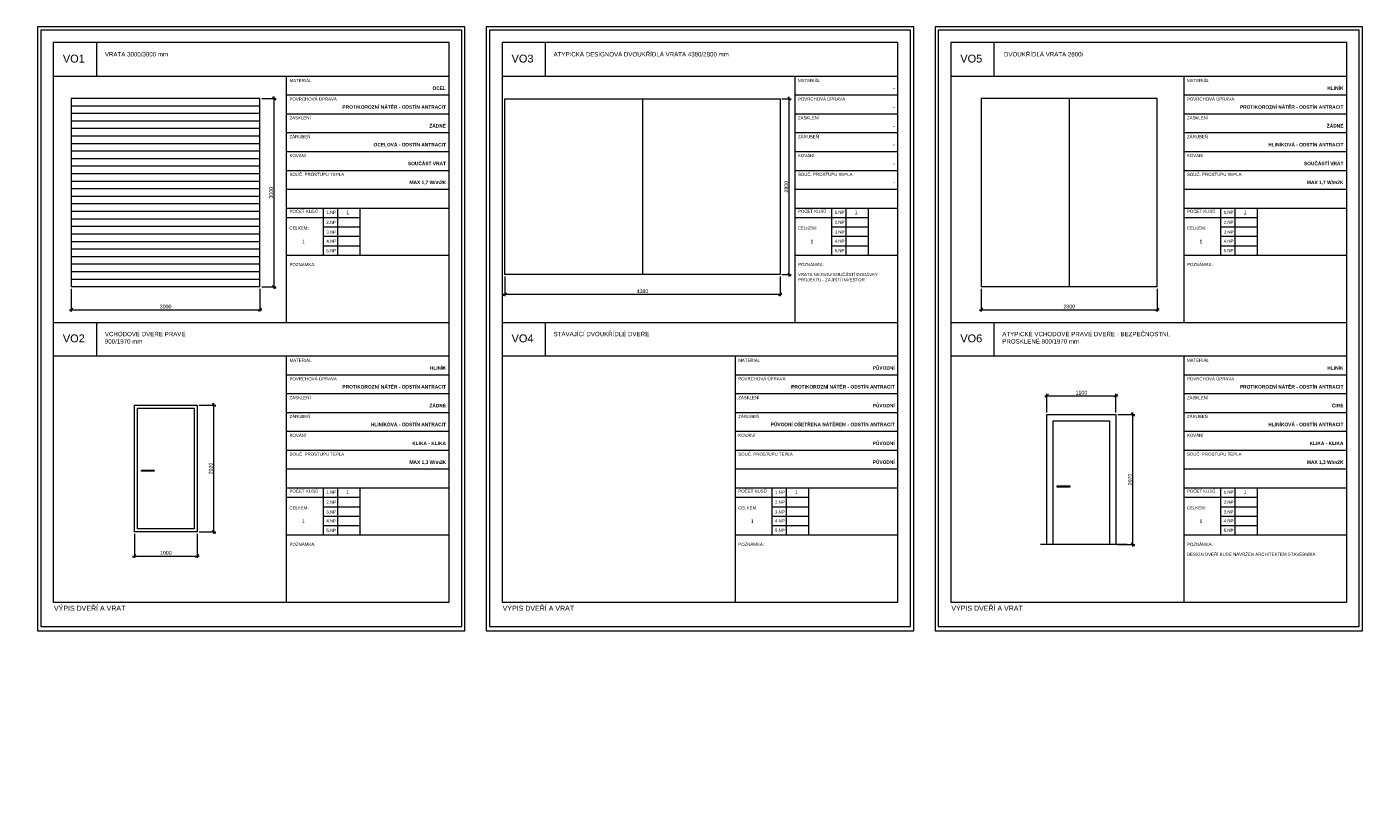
# Model space of a CAD drawing. Header units: millimetres. Extents: x 1370 to 200126, y -9734 to 86273.
# Tile 12 of 23: x 21365 to 42785, y 53182 to 65589. Entities that reach past the tile are written whole.
import ezdxf

# ---------------------------------------------------------------- set-up
doc = ezdxf.new("R2010")
doc.units = ezdxf.units.MM
doc.layers.get('0').update_dxf_attribs({"plot": 0})
doc.layers.add('000_NETISK', color=32, linetype='Continuous', lineweight=9, plot=False)
for name, color, linetype, lineweight in [('01_STAV_DVERE', 21, 'Continuous', 9), ('01_STAV_koty100', 4, 'Continuous', 13), ('01_STAV_nove kce - slabe', 70, 'Continuous', 13), ('01_STAV_popis100', 4, 'Continuous', 13), ('AA_POPIS', 7, 'Continuous', 13), ('AA_ROZPISKY', 7, 'Continuous', 15)]:
    doc.layers.add(name, color=color, linetype=linetype, lineweight=lineweight)
doc.styles.add('5.0 M50', font='arial.ttf', dxfattribs={"height": 250})
doc.styles.add('KCA', font='arial.ttf')
doc.styles.get("Standard").update_dxf_attribs({"font": 'arial.ttf'})
doc.styles.add('TM_50_2.5', font='arial.ttf', dxfattribs={"height": 125})
doc.dimstyles.new('AS20', dxfattribs={"dimtxt": 60, "dimasz": 50, "dimexe": 30, "dimexo": 30, "dimgap": 20, "dimtad": 0, "dimdec": 0, "dimrnd": 5, "dimdsep": 46, "dimtxsty": 'KCA', "dimblk1": 'OBLIQUE', "dimblk2": 'OBLIQUE', "dimsah": 1, "dimcen": 100, "dimdle": 30, "dimclrd": 256, "dimclre": 256, "dimclrt": 256, "dimadec": 0, "dimazin": 0, "dimtfac": 0.8, "dimtdec": 0, "dimtix": 1, "dimtmove": 1, "dimatfit": 0, "dimldrblk": 'OPEN', "dimfxl": 1, "dimtvp": 0.8, "dimtolj": 1, "dimlwd": -1, "dimlwe": -1, "dimarcsym": 0})

# ---------------------------------------------------------------- blocks, each defined once
blk = doc.blocks.new('_OBLIQUE')
at = {"color": 0, "linetype": 'ByBlock'}
blk.add_line((-0.5, -0.5), (0.5, 0.5), dxfattribs=at)
blk = doc.blocks.new('*D19')
at = {"layer": '01_STAV_koty100', "transparency": 16777216}
for p, q in [((22071, 61419), (22071, 61056)), ((25071, 61419), (25071, 61056)), ((22041, 61086), (25101, 61086))]:
    blk.add_line(p, q, dxfattribs=at)
at = {"layer": 'Defpoints', "color": 0, "transparency": 16777216}
for p in [(22071, 61449), (25071, 61449), (25071, 61086)]:
    blk.add_point(p, dxfattribs=at)
at = {"layer": '01_STAV_koty100', "transparency": 16777216, "xscale": 50, "yscale": 50, "zscale": 50, "rotation": 180}
blk.add_blockref('_OBLIQUE', (22071, 61086), dxfattribs=at)
at = {"layer": '01_STAV_koty100', "transparency": 16777216, "xscale": 50, "yscale": 50, "zscale": 50}
blk.add_blockref('_OBLIQUE', (25071, 61086), dxfattribs=at)
at = {"layer": '01_STAV_koty100', "transparency": 16777216, "insert": (23571, 61135), "char_height": 60, "attachment_point": 5, "style": 'KCA'}
blk.add_mtext('\\A1;3000', dxfattribs=at)
blk = doc.blocks.new('_OPEN')
at = {"color": 0, "linetype": 'ByBlock'}
for p, q in [((-1, 0.17), (0, 0)), ((0, 0), (-1, -0.17)), ((0, 0), (-1, 0))]:
    blk.add_line(p, q, dxfattribs=at)
blk = doc.blocks.new('*D20')
at = {"layer": '01_STAV_koty100', "transparency": 16777216}
for p, q in [((25299, 61419), (25299, 64479)), ((25101, 64449), (25329, 64449)), ((25101, 61449), (25329, 61449))]:
    blk.add_line(p, q, dxfattribs=at)
at = {"layer": 'Defpoints', "color": 0, "transparency": 16777216}
for p in [(25071, 64449), (25299, 64449), (25071, 61449)]:
    blk.add_point(p, dxfattribs=at)
at = {"layer": '01_STAV_koty100', "transparency": 16777216, "xscale": 50, "yscale": 50, "zscale": 50}
for p, rotation in [((25299, 64449), 90), ((25299, 61449), 270)]:
    blk.add_blockref('_OBLIQUE', p, dxfattribs=dict(at, rotation=rotation))
at = {"layer": '01_STAV_koty100', "transparency": 16777216, "insert": (25250, 62949), "char_height": 60, "attachment_point": 5, "rotation": 90, "style": 'KCA'}
blk.add_mtext('\\A1;3000', dxfattribs=at)
blk = doc.blocks.new('*D21')
at = {"layer": '01_STAV_koty100', "transparency": 16777216}
for p, q in [((23075, 57518), (23075, 57134)), ((24075, 57518), (24075, 57134)), ((23045, 57164), (24105, 57164))]:
    blk.add_line(p, q, dxfattribs=at)
at = {"layer": 'Defpoints', "color": 0, "transparency": 16777216}
for p in [(23075, 57548), (24075, 57548), (24075, 57164)]:
    blk.add_point(p, dxfattribs=at)
at = {"layer": '01_STAV_koty100', "transparency": 16777216, "xscale": 50, "yscale": 50, "zscale": 50, "rotation": 180}
blk.add_blockref('_OBLIQUE', (23075, 57164), dxfattribs=at)
at = {"layer": '01_STAV_koty100', "transparency": 16777216, "xscale": 50, "yscale": 50, "zscale": 50}
blk.add_blockref('_OBLIQUE', (24075, 57164), dxfattribs=at)
at = {"layer": '01_STAV_koty100', "transparency": 16777216, "insert": (23575, 57213), "char_height": 60, "attachment_point": 5, "style": 'KCA'}
blk.add_mtext('\\A1;1000', dxfattribs=at)
blk = doc.blocks.new('*D22')
at = {"layer": '01_STAV_koty100', "transparency": 16777216}
for p, q in [((24105, 59568), (24369, 59568)), ((24339, 57518), (24339, 59598)), ((24105, 57548), (24369, 57548))]:
    blk.add_line(p, q, dxfattribs=at)
at = {"layer": 'Defpoints', "color": 0, "transparency": 16777216}
for p in [(24075, 59568), (24339, 59568), (24075, 57548)]:
    blk.add_point(p, dxfattribs=at)
at = {"layer": '01_STAV_koty100', "transparency": 16777216, "xscale": 50, "yscale": 50, "zscale": 50}
for p, rotation in [((24339, 59568), 90), ((24339, 57548), 270)]:
    blk.add_blockref('_OBLIQUE', p, dxfattribs=dict(at, rotation=rotation))
at = {"layer": '01_STAV_koty100', "transparency": 16777216, "insert": (24290, 58558), "char_height": 60, "attachment_point": 5, "rotation": 90, "style": 'KCA'}
blk.add_mtext('\\A1;2020', dxfattribs=at)
blk = doc.blocks.new('*D23')
at = {"layer": '01_STAV_koty100', "transparency": 16777216}
for p, q in [((28969, 61615), (28969, 61301)), ((33349, 61615), (33349, 61301)), ((28939, 61331), (33379, 61331))]:
    blk.add_line(p, q, dxfattribs=at)
at = {"layer": 'Defpoints', "color": 0, "transparency": 16777216}
for p in [(28969, 61645), (33349, 61645), (33349, 61331)]:
    blk.add_point(p, dxfattribs=at)
at = {"layer": '01_STAV_koty100', "transparency": 16777216, "xscale": 50, "yscale": 50, "zscale": 50, "rotation": 180}
blk.add_blockref('_OBLIQUE', (28969, 61331), dxfattribs=at)
at = {"layer": '01_STAV_koty100', "transparency": 16777216, "xscale": 50, "yscale": 50, "zscale": 50}
blk.add_blockref('_OBLIQUE', (33349, 61331), dxfattribs=at)
at = {"layer": '01_STAV_koty100', "transparency": 16777216, "insert": (31159, 61380), "char_height": 60, "attachment_point": 5, "style": 'KCA'}
blk.add_mtext('\\A1;4380', dxfattribs=at)
blk = doc.blocks.new('*D24')
at = {"layer": '01_STAV_koty100', "transparency": 16777216}
for p, q in [((33495, 61615), (33495, 64475)), ((33379, 64445), (33525, 64445)), ((33379, 61645), (33525, 61645))]:
    blk.add_line(p, q, dxfattribs=at)
at = {"layer": 'Defpoints', "color": 0, "transparency": 16777216}
for p in [(33349, 64445), (33495, 64445), (33349, 61645)]:
    blk.add_point(p, dxfattribs=at)
at = {"layer": '01_STAV_koty100', "transparency": 16777216, "xscale": 50, "yscale": 50, "zscale": 50}
for p, rotation in [((33495, 64445), 90), ((33495, 61645), 270)]:
    blk.add_blockref('_OBLIQUE', p, dxfattribs=dict(at, rotation=rotation))
at = {"layer": '01_STAV_koty100', "transparency": 16777216, "insert": (33446, 63045), "char_height": 60, "attachment_point": 5, "rotation": 90, "style": 'KCA'}
blk.add_mtext('\\A1;2800', dxfattribs=at)
blk = doc.blocks.new('*D25')
at = {"layer": '01_STAV_koty100', "transparency": 16777216}
for p, q in [((36551, 61419), (36551, 61056)), ((39351, 61419), (39351, 61056)), ((36521, 61086), (39381, 61086))]:
    blk.add_line(p, q, dxfattribs=at)
at = {"layer": 'Defpoints', "color": 0, "transparency": 16777216}
for p in [(36551, 61449), (39351, 61449), (39351, 61086)]:
    blk.add_point(p, dxfattribs=at)
at = {"layer": '01_STAV_koty100', "transparency": 16777216, "xscale": 50, "yscale": 50, "zscale": 50, "rotation": 180}
blk.add_blockref('_OBLIQUE', (36551, 61086), dxfattribs=at)
at = {"layer": '01_STAV_koty100', "transparency": 16777216, "xscale": 50, "yscale": 50, "zscale": 50}
blk.add_blockref('_OBLIQUE', (39351, 61086), dxfattribs=at)
at = {"layer": '01_STAV_koty100', "transparency": 16777216, "insert": (37951, 61135), "char_height": 60, "attachment_point": 5, "style": 'KCA'}
blk.add_mtext('\\A1;2800', dxfattribs=at)
blk = doc.blocks.new('*D26')
at = {"layer": '01_STAV_koty100', "transparency": 16777216}
for p, q in [((38724, 59417), (38993, 59417)), ((38963, 57317), (38963, 59447)), ((38724, 57347), (38993, 57347))]:
    blk.add_line(p, q, dxfattribs=at)
at = {"layer": 'Defpoints', "color": 0, "transparency": 16777216}
for p in [(38694, 59417), (38963, 59417), (38694, 57347)]:
    blk.add_point(p, dxfattribs=at)
at = {"layer": '01_STAV_koty100', "transparency": 16777216, "xscale": 50, "yscale": 50, "zscale": 50}
for p, rotation in [((38963, 59417), 90), ((38963, 57347), 270)]:
    blk.add_blockref('_OBLIQUE', p, dxfattribs=dict(at, rotation=rotation))
at = {"layer": '01_STAV_koty100', "transparency": 16777216, "insert": (38914, 58382), "char_height": 60, "attachment_point": 5, "rotation": 90, "style": 'KCA'}
blk.add_mtext('\\A1;2070', dxfattribs=at)
blk = doc.blocks.new('*D27')
at = {"layer": '01_STAV_koty100', "transparency": 16777216}
for p, q in [((37564, 59716), (38724, 59716)), ((37594, 59447), (37594, 59746)), ((38694, 59447), (38694, 59746))]:
    blk.add_line(p, q, dxfattribs=at)
at = {"layer": 'Defpoints', "color": 0, "transparency": 16777216}
for p in [(38694, 59716), (37594, 59417), (38694, 59417)]:
    blk.add_point(p, dxfattribs=at)
at = {"layer": '01_STAV_koty100', "transparency": 16777216, "xscale": 50, "yscale": 50, "zscale": 50, "rotation": 180}
blk.add_blockref('_OBLIQUE', (37594, 59716), dxfattribs=at)
at = {"layer": '01_STAV_koty100', "transparency": 16777216, "xscale": 50, "yscale": 50, "zscale": 50}
blk.add_blockref('_OBLIQUE', (38694, 59716), dxfattribs=at)
at = {"layer": '01_STAV_koty100', "transparency": 16777216, "insert": (38144, 59765), "char_height": 60, "attachment_point": 5, "style": 'KCA'}
blk.add_mtext('\\A1;1100', dxfattribs=at)

msp = doc.modelspace()

# ---------------------------------------------------------------- linework, layer by layer
at = {"layer": '000_NETISK', "color": 7, "ltscale": 1000}
for points in [[(21535, 65588.9), (21535, 55971.7), (28335, 55971.7), (28335, 65588.9)], [(21535, 55971.7), (28335, 55971.7), (28335, 65588.9), (21535, 65588.9)], [(28675, 65588.9), (28675, 55971.7), (35475, 55971.7), (35475, 65588.9)], [(28675, 55971.7), (35475, 55971.7), (35475, 65588.9), (28675, 65588.9)], [(35815, 65588.9), (35815, 55971.7), (42615, 55971.7), (42615, 65588.9)], [(35815, 55971.7), (42615, 55971.7), (42615, 65588.9), (35815, 65588.9)], [(21585, 65538.9), (21585, 56039.3), (28285, 56039.3), (28285, 65538.9)], [(28725, 65538.9), (28725, 56039.3), (35425, 56039.3), (35425, 65538.9)], [(35865, 65538.9), (35865, 56039.3), (42565, 56039.3), (42565, 65538.9)]]:
    msp.add_lwpolyline(points, close=True, dxfattribs=at)
at = {"layer": '01_STAV_nove kce - slabe', "color": 7}
for p, q in [((25071.1, 64329.3), (22071.1, 64329.3)), ((31158.9, 64445.1), (31158.9, 61645.1)), ((37951.1, 64449.3), (37951.1, 61449.3)), ((25071.1, 64209.3), (22071.1, 64209.3)), ((25071.1, 64089.3), (22071.1, 64089.3)), ((25071.1, 63969.3), (22071.1, 63969.3)), ((25071.1, 63849.3), (22071.1, 63849.3)), ((25071.1, 63729.3), (22071.1, 63729.3)), ((25071.1, 63609.3), (22071.1, 63609.3)), ((25071.1, 63489.3), (22071.1, 63489.3)), ((25071.1, 63369.3), (22071.1, 63369.3)), ((25071.1, 63249.3), (22071.1, 63249.3)), ((25071.1, 63129.3), (22071.1, 63129.3)), ((25071.1, 63009.3), (22071.1, 63009.3)), ((25071.1, 62889.3), (22071.1, 62889.3)), ((25071.1, 62769.3), (22071.1, 62769.3)), ((25071.1, 62649.3), (22071.1, 62649.3)), ((25071.1, 62529.3), (22071.1, 62529.3)), ((25071.1, 62409.3), (22071.1, 62409.3)), ((25071.1, 62289.3), (22071.1, 62289.3)), ((25071.1, 62169.3), (22071.1, 62169.3)), ((25071.1, 62049.3), (22071.1, 62049.3)), ((25071.1, 61929.3), (22071.1, 61929.3)), ((25071.1, 61809.3), (22071.1, 61809.3)), ((25071.1, 61689.3), (22071.1, 61689.3)), ((25071.1, 61569.3), (22071.1, 61569.3)), ((25071.1, 61449.3), (22071.1, 61449.3)), ((39351.1, 61449.3), (36551.1, 61449.3)), ((37693.5, 57347.2), (37490.7, 57347.2)), ((38873.2, 57347.2), (38593.5, 57347.2))]:
    msp.add_line(p, q, dxfattribs=at)
for points in [[(25071.1, 61449.3), (25071.1, 64449.3), (22071.1, 64449.3), (22071.1, 61449.3)], [(39351.1, 61449.3), (39351.1, 64449.3), (36551.1, 64449.3)], [(36551.1, 64449.3), (36551.1, 61449.3)], [(37593.5, 57347.2), (37593.5, 59417.2), (38693.5, 59417.2), (38693.5, 57347.2)]]:
    msp.add_lwpolyline(points, dxfattribs=at)
for points in [[(28968.9, 64445.1), (33348.9, 64445.1), (33348.9, 61645.1), (28968.9, 61645.1)], [(23075.1, 59567.5), (24075.1, 59567.5), (24075.1, 57547.5), (23075.1, 57547.5)], [(23125.1, 59517.5), (24025.1, 59517.5), (24025.1, 57597.5), (23125.1, 57597.5)], [(37693.5, 59317.2), (38593.5, 59317.2), (38593.5, 57347.2), (37693.5, 57347.2)], [(23187.9, 58532.6), (23387.9, 58532.6), (23387.9, 58512.6), (23187.9, 58512.6)], [(37757.6, 58282.3), (37957.6, 58282.3), (37957.6, 58262.3), (37757.6, 58262.3)]]:
    msp.add_lwpolyline(points, close=True, dxfattribs=at)
at = {"layer": '01_STAV_popis100', "color": 7, "ltscale": 1000}
for p, q in [((22470, 65338.9), (22470, 64804.9)), ((29610, 65338.9), (29610, 64804.9)), ((36750, 65338.9), (36750, 64804.9)), ((21785, 64804.9), (28085, 64804.9)), ((25492, 64804.9), (25492, 60881.4)), ((28925, 64804.9), (35225, 64804.9)), ((33582, 64804.9), (33582, 60881.4)), ((36065, 64804.9), (42365, 64804.9)), ((39772, 64804.9), (39772, 60881.4)), ((25492, 64504.9), (28085, 64504.9)), ((33582, 64504.9), (35225, 64504.9)), ((39772, 64504.9), (42365, 64504.9)), ((25492, 64204.9), (28085, 64204.9)), ((33582, 64204.9), (35225, 64204.9)), ((39772, 64204.9), (42365, 64204.9)), ((25492, 63904.9), (28085, 63904.9)), ((33582, 63904.9), (35225, 63904.9)), ((39772, 63904.9), (42365, 63904.9)), ((25492, 63604.9), (28085, 63604.9)), ((33582, 63604.9), (35225, 63604.9)), ((39772, 63604.9), (42365, 63604.9)), ((25492, 63304.9), (28085, 63304.9)), ((33582, 63304.9), (35225, 63304.9)), ((39772, 63304.9), (42365, 63304.9)), ((25492, 63004.9), (28085, 63004.9)), ((33582, 63004.9), (35225, 63004.9)), ((39772, 63004.9), (42365, 63004.9)), ((25492, 62704.9), (28085, 62704.9)), ((25492, 62554.9), (26663, 62554.9)), ((26077.5, 62704.9), (26077.5, 61954.9)), ((26307, 62704.9), (26307, 61954.9)), ((26663, 62704.9), (26663, 61954.9)), ((33582, 62704.9), (35225, 62704.9)), ((33582, 62554.9), (34753, 62554.9)), ((34167.5, 62704.9), (34167.5, 61954.9)), ((34397, 62704.9), (34397, 61954.9)), ((34753, 62704.9), (34753, 61954.9)), ((39772, 62704.9), (42365, 62704.9)), ((39772, 62554.9), (40943, 62554.9)), ((40357.5, 62704.9), (40357.5, 61954.9)), ((40587, 62704.9), (40587, 61954.9)), ((40943, 62704.9), (40943, 61954.9)), ((26077.5, 62404.9), (26663, 62404.9)), ((34167.5, 62404.9), (34753, 62404.9)), ((40357.5, 62404.9), (40943, 62404.9)), ((26077.5, 62254.9), (26663, 62254.9)), ((34167.5, 62254.9), (34753, 62254.9)), ((40357.5, 62254.9), (40943, 62254.9)), ((25492, 61954.9), (28085, 61954.9)), ((26077.5, 62104.9), (26663, 62104.9)), ((33582, 61954.9), (35225, 61954.9)), ((34167.5, 62104.9), (34753, 62104.9)), ((39772, 61954.9), (42365, 61954.9)), ((40357.5, 62104.9), (40943, 62104.9)), ((21785, 60883.9), (28085, 60883.9)), ((22470, 60883.9), (22470, 60349.9)), ((28925, 60883.9), (35225, 60883.9)), ((29610, 60883.9), (29610, 60349.9)), ((36065, 60883.9), (42365, 60883.9)), ((36750, 60883.9), (36750, 60349.9)), ((21785, 60349.9), (28085, 60349.9)), ((25492, 60349.9), (25492, 56426.4)), ((28925, 60349.9), (35225, 60349.9)), ((32632, 60349.9), (32632, 56426.4)), ((36065, 60349.9), (42365, 60349.9)), ((39772, 60349.9), (39772, 56426.4)), ((25492, 60049.9), (28085, 60049.9)), ((32632, 60049.9), (35225, 60049.9)), ((39772, 60049.9), (42365, 60049.9)), ((25492, 59749.9), (28085, 59749.9)), ((32632, 59749.9), (35225, 59749.9)), ((39772, 59749.9), (42365, 59749.9)), ((25492, 59449.9), (28085, 59449.9)), ((32632, 59449.9), (35225, 59449.9)), ((39772, 59449.9), (42365, 59449.9)), ((25492, 59149.9), (28085, 59149.9)), ((32632, 59149.9), (35225, 59149.9)), ((39772, 59149.9), (42365, 59149.9)), ((25492, 58849.9), (28085, 58849.9)), ((32632, 58849.9), (35225, 58849.9)), ((39772, 58849.9), (42365, 58849.9)), ((25492, 58549.9), (28085, 58549.9)), ((32632, 58549.9), (35225, 58549.9)), ((39772, 58549.9), (42365, 58549.9)), ((25492, 58249.9), (28085, 58249.9)), ((25492, 58099.9), (26663, 58099.9)), ((26077.5, 58249.9), (26077.5, 57499.9)), ((26307, 58249.9), (26307, 57499.9)), ((26663, 58249.9), (26663, 57499.9)), ((32632, 58249.9), (35225, 58249.9)), ((32632, 58099.9), (33803, 58099.9)), ((33217.5, 58249.9), (33217.5, 57499.9)), ((33447, 58249.9), (33447, 57499.9)), ((33803, 58249.9), (33803, 57499.9)), ((39772, 58249.9), (42365, 58249.9)), ((39772, 58099.9), (40943, 58099.9)), ((40357.5, 58249.9), (40357.5, 57499.9)), ((40587, 58249.9), (40587, 57499.9)), ((40943, 58249.9), (40943, 57499.9)), ((26077.5, 57949.9), (26663, 57949.9)), ((33217.5, 57949.9), (33803, 57949.9)), ((40357.5, 57949.9), (40943, 57949.9)), ((26077.5, 57799.9), (26663, 57799.9)), ((26077.5, 57649.9), (26663, 57649.9)), ((33217.5, 57799.9), (33803, 57799.9)), ((33217.5, 57649.9), (33803, 57649.9)), ((40357.5, 57799.9), (40943, 57799.9)), ((40357.5, 57649.9), (40943, 57649.9)), ((25492, 57499.9), (28085, 57499.9)), ((32632, 57499.9), (35225, 57499.9)), ((39772, 57499.9), (42365, 57499.9))]:
    msp.add_line(p, q, dxfattribs=at)
for points in [[(21785, 65338.9), (21785, 56428.9), (28085, 56428.9), (28085, 65338.9)], [(28925, 65338.9), (28925, 56428.9), (35225, 56428.9), (35225, 65338.9)], [(36065, 65338.9), (36065, 56428.9), (42365, 56428.9), (42365, 65338.9)]]:
    msp.add_lwpolyline(points, close=True, dxfattribs=at)

# ---------------------------------------------------------------- texts
at = {"layer": '01_STAV_DVERE', "color": 7, "char_height": 125, "attachment_point": 1, "style": 'TM_50_2.5'}
for s, insert in [('VO1', (21936.6, 65146.9)), ('VO3', (29076.6, 65146.9)), ('VO5', (36216.6, 65146.9)), ('VO2', (21936.6, 60691.9)), ('VO4', (29076.6, 60691.9)), ('VO6', (36216.6, 60691.9))]:
    msp.add_mtext_dynamic_manual_height_columns(s, width=385.67, gutter_width=12.5, heights=[0], dxfattribs=dict(at, insert=insert))
at = {"layer": 'AA_POPIS', "color": 7, "attachment_point": 1, "rotation": 359.99437, "style": '5.0 M50'}
for s, width, heights, insert, char_height in [('\\A1;VRATA 3000/3000 mm', 3185.769, [0], (22605.3, 65188.3), 70), ('\\A1;ATYPICKÁ DESIGNOVÁ DVOUKŘÍDLÁ VRATA 4380/2800 mm', 3185.769, [0], (29745.3, 65188.3), 70), ('\\A1; DVOUKŘÍDLÁ VRATA 2800/', 3185.769, [0], (36885.3, 65188.3), 70), ('MATERIÁL', 672.312, [0], (25543, 64759.9), 50), ('MATERIÁL', 672.312, [0], (33633, 64759.9), 50), ('MATERIÁL', 672.312, [0], (39823, 64759.9), 50), ('POVRCHOVÁ ÚPRAVA', 1088.492, [0], (25543, 64465.4), 50), ('POVRCHOVÁ ÚPRAVA', 1088.492, [0], (33633, 64465.4), 50), ('POVRCHOVÁ ÚPRAVA', 1088.492, [0], (39823, 64465.4), 50), ('ZASKLENÍ', 672.312, [0], (25543, 64165.4), 50), ('ZASKLENÍ', 672.312, [0], (33633, 64165.4), 50), ('ZASKLENÍ', 672.312, [0], (39823, 64165.4), 50), ('ZÁRUBEŇ', 942.754, [0], (25543, 63865.4), 50), ('ZÁRUBEŇ', 942.754, [0], (33633, 63865.4), 50), ('ZÁRUBEŇ', 942.754, [0], (39823, 63865.4), 50), ('KOVÁNÍ', 942.754, [0], (25543, 63565.4), 50), ('KOVÁNÍ', 942.754, [0], (33633, 63565.4), 50), ('KOVÁNÍ', 942.754, [0], (39823, 63565.4), 50), ('SOUČ. PROSTUPU TEPLA', 942.754, [0], (25543, 63265.4), 50), ('SOUČ. PROSTUPU TEPLA', 942.754, [0], (33633, 63265.4), 50), ('SOUČ. PROSTUPU TEPLA', 942.754, [0], (39823, 63265.4), 50), ('POČET KUSŮ', 942.754, [0], (25543, 62677.4), 50), ('1.NP', 942.754, [0], (26128.5, 62661.9), 50), ('1', 1526.496, [60.2], (26446.5, 62666.8), 60), ('POČET KUSŮ', 942.754, [0], (33633, 62677.4), 50), ('1.NP', 942.754, [0], (34218.5, 62661.9), 50), ('1', 1526.496, [60.2], (34536.5, 62666.8), 60), ('POČET KUSŮ', 942.754, [0], (39823, 62677.4), 50), ('1.NP', 942.754, [0], (40408.5, 62661.9), 50), ('1', 1526.496, [60.2], (40726.5, 62666.8), 60), ('CELKEM:', 942.754, [0], (25541, 62411.9), 50), ('3.NP', 942.754, [0], (26128.5, 62345.4), 50), ('2.NP', 942.754, [0], (26128.5, 62501.8), 50), ('CELKEM:', 942.754, [0], (33631, 62411.9), 50), ('3.NP', 942.754, [0], (34218.5, 62345.4), 50), ('2.NP', 942.754, [0], (34218.5, 62501.8), 50), ('CELKEM:', 942.754, [0], (39821, 62411.9), 50), ('3.NP', 942.754, [0], (40408.5, 62345.4), 50), ('2.NP', 942.754, [0], (40408.5, 62501.8), 50), ('1', 1526.496, [0], (25742.5, 62202.4), 60), ('4.NP', 942.754, [0], (26128.5, 62203.8), 50), ('1', 1526.496, [0], (33832.5, 62202.4), 60), ('4.NP', 942.754, [0], (34218.5, 62203.8), 50), ('1', 1526.496, [0], (40022.5, 62202.4), 60), ('4.NP', 942.754, [0], (40408.5, 62203.8), 50), ('5.NP', 942.754, [0], (26128.5, 62052.1), 50), ('5.NP', 942.754, [0], (34218.5, 62052.1), 50), ('5.NP', 942.754, [0], (40408.5, 62052.1), 50), ('POZNÁMKA:', 942.754, [0], (25543, 61829.6), 50), ('POZNÁMKA:', 942.754, [0], (33633, 61829.6), 50), ('POZNÁMKA:', 942.754, [0], (39823, 61829.6), 50), ('VRATA NEJSOU SOUČÁSTÍ DODÁVKY PROJEKTU - ZAJISTÍ INVESTOR', 1426.98, [0], (33633, 61670.9), 50), ('\\A1;VCHODOVÉ DVEŘE PRAVÉ\\P900/1970 mm', 3185.769, [0], (22605.3, 60733.3), 70), ('\\A1;STÁVAJÍCÍ DVOUKŘÍDLÉ DVEŘE ', 3185.769, [0], (29745.3, 60733.3), 70), ('\\A1;ATYPICKÉ VCHODOVÉ PRAVÉ DVEŘE - BEZPEČNOSTNÍ, PROSKLENÉ 900/1970 mm', 3185.769, [0], (36885.3, 60733.3), 70), ('MATERIÁL', 672.312, [0], (25543, 60304.9), 50), ('MATERIÁL', 672.312, [0], (32683, 60304.9), 50), ('MATERIÁL', 672.312, [0], (39823, 60304.9), 50), ('POVRCHOVÁ ÚPRAVA', 1088.492, [0], (25543, 60010.4), 50), ('POVRCHOVÁ ÚPRAVA', 1088.492, [0], (32683, 60010.4), 50), ('POVRCHOVÁ ÚPRAVA', 1088.492, [0], (39823, 60010.4), 50), ('ZASKLENÍ', 672.312, [0], (25543, 59710.4), 50), ('ZASKLENÍ', 672.312, [0], (32683, 59710.4), 50), ('ZASKLENÍ', 672.312, [0], (39823, 59710.4), 50), ('ZÁRUBEŇ', 942.754, [0], (25543, 59410.4), 50), ('ZÁRUBEŇ', 942.754, [0], (32683, 59410.4), 50), ('ZÁRUBEŇ', 942.754, [0], (39823, 59410.4), 50), ('KOVÁNÍ', 942.754, [0], (25543, 59110.4), 50), ('KOVÁNÍ', 942.754, [0], (32683, 59110.4), 50), ('KOVÁNÍ', 942.754, [0], (39823, 59110.4), 50), ('SOUČ. PROSTUPU TEPLA', 942.754, [0], (25543, 58810.4), 50), ('SOUČ. PROSTUPU TEPLA', 942.754, [0], (32683, 58810.4), 50), ('SOUČ. PROSTUPU TEPLA', 942.754, [0], (39823, 58810.4), 50), ('SOUČ. PROSTUPU TEPLA', 942.754, [0], (39823, 58810.4), 50), ('POČET KUSŮ', 942.754, [0], (25543, 58222.4), 50), ('1.NP', 942.754, [0], (26128.5, 58206.9), 50), ('1', 1526.496, [60.2], (26446.5, 58211.8), 60), ('POČET KUSŮ', 942.754, [0], (32683, 58222.4), 50), ('1.NP', 942.754, [0], (33268.5, 58206.9), 50), ('1', 1526.496, [60.2], (33586.5, 58211.8), 60), ('POČET KUSŮ', 942.754, [0], (39823, 58222.4), 50), ('1.NP', 942.754, [0], (40408.5, 58206.9), 50), ('1', 1526.496, [60.2], (40726.5, 58211.8), 60), ('CELKEM:', 942.754, [0], (25541, 57956.9), 50), ('3.NP', 942.754, [0], (26128.5, 57890.4), 50), ('2.NP', 942.754, [0], (26128.5, 58046.8), 50), ('CELKEM:', 942.754, [0], (32681, 57956.9), 50), ('3.NP', 942.754, [0], (33268.5, 57890.4), 50), ('2.NP', 942.754, [0], (33268.5, 58046.8), 50), ('CELKEM:', 942.754, [0], (39821, 57956.9), 50), ('3.NP', 942.754, [0], (40408.5, 57890.4), 50), ('2.NP', 942.754, [0], (40408.5, 58046.8), 50), ('1', 1526.496, [0], (25742.5, 57747.4), 60), ('4.NP', 942.754, [0], (26128.5, 57748.8), 50), ('1', 1526.496, [0], (32882.5, 57747.4), 60), ('4.NP', 942.754, [0], (33268.5, 57748.8), 50), ('1', 1526.496, [0], (40022.5, 57747.4), 60), ('4.NP', 942.754, [0], (40408.5, 57748.8), 50), ('5.NP', 942.754, [0], (26128.5, 57597.1), 50), ('5.NP', 942.754, [0], (33268.5, 57597.1), 50), ('5.NP', 942.754, [0], (40408.5, 57597.1), 50), ('POZNÁMKA:', 942.754, [0], (25543, 57374.6), 50), ('POZNÁMKA:', 942.754, [0], (32683, 57374.6), 50), ('POZNÁMKA:', 942.754, [0], (39823, 57374.6), 50), ('DESIGN DVEŘÍ BUDE NAVRŽEN ARCHITEKTEM STAVEBNÍKA', 2361.973, [0], (39823, 57215.9), 50), ('VÝPIS DVEŘÍ A VRAT', 1635, [0], (21795, 56372.5), 80), ('VÝPIS DVEŘÍ A VRAT', 1635, [0], (28935, 56372.5), 80), ('VÝPIS DVEŘÍ A VRAT', 1635, [0], (36075, 56372.5), 80)]:
    msp.add_mtext_dynamic_manual_height_columns(s, width=width, gutter_width=1250, heights=heights, dxfattribs=dict(at, insert=insert, char_height=char_height))
at = {"layer": 'AA_POPIS', "color": 7, "char_height": 55, "attachment_point": 3, "rotation": 359.99437}
for s, insert in [('\\pt1155;{\\fArial|b1|i0|c238|p34;OCEL}', (28033, 64640.9)), ('\\pt1155;{\\fArial|b1|i0|c238|p34;-}', (35173, 64640.9)), ('\\pt1155;{\\fArial|b1|i0|c238|p34;HLINÍK}', (42313, 64640.9)), ('\\pt1155;{\\fArial|b1|i0|c238|p34;PROTIKOROZNÍ NÁTĚR - ODSTÍN ANTRACIT}', (28033, 64340.9)), ('\\pt1155;{\\fArial|b1|i0|c238|p34;-}', (35173, 64340.9)), ('\\pt1155;{\\fArial|b1|i0|c238|p34;PROTIKOROZNÍ NÁTĚR - ODSTÍN ANTRACIT}', (42313, 64340.9)), ('\\pt1155;{\\fArial|b1|i0|c238|p34;ŽÁDNÉ}', (28033, 64040.9)), ('\\pt1155;{\\fArial|b1|i0|c238|p34;ŽÁDNÉ}', (42313, 64040.9)), ('\\pt1155;{\\fArial|b1|i0|c238|p34;-}', (35173, 64040.9)), ('\\pt1155;{\\fArial|b1|i0|c238|p34;OCELOVÁ - ODSTÍN ANTRACIT}', (28033, 63740.9)), ('\\pt1155;{\\fArial|b1|i0|c238|p34;-}', (35173, 63740.9)), ('\\pt1155;{\\fArial|b1|i0|c238|p34;HLINÍKOVÁ - ODSTÍN ANTRACIT}', (42313, 63740.9)), ('\\pt1155;{\\fArial|b1|i0|c238|p34;SOUČÁST VRAT}', (28033, 63440.9)), ('\\pt1155;{\\fArial|b1|i0|c238|p34;-}', (35173, 63440.9)), ('\\pt1155;{\\fArial|b1|i0|c238|p34;SOUČÁSTÍ VRAT}', (42313, 63440.9)), ('\\pt1155;{\\fArial|b1|i0|c238|p34;MAX 1,7 W/m2K}', (28033, 63140.9)), ('\\pt1155;{\\fArial|b1|i0|c238|p34;-}', (35173, 63140.9)), ('\\pt1155;{\\fArial|b1|i0|c238|p34;MAX 1,7 W/m2K}', (42313, 63140.9)), ('\\pt1155;{\\fArial|b1|i0|c238|p34;HLINÍK}', (28033, 60185.9)), ('\\pt1155;{\\fArial|b1|i0|c238|p34;PŮVODNÍ}', (35173, 60185.9)), ('\\pt1155;{\\fArial|b1|i0|c238|p34;HLINÍK}', (42313, 60185.9)), ('\\pt1155;{\\fArial|b1|i0|c238|p34;PROTIKOROZNÍ NÁTĚR - ODSTÍN ANTRACIT}', (28033, 59885.9)), ('\\pt1155;{\\fArial|b1|i0|c238|p34;PROTIKOROZNÍ NÁTĚR - ODSTÍN ANTRACIT}', (35173, 59885.9)), ('\\pt1155;{\\fArial|b1|i0|c238|p34;PROTIKOROZNÍ NÁTĚR - ODSTÍN ANTRACIT}', (42313, 59885.9)), ('\\pt1155;{\\fArial|b1|i0|c238|p34;ŽÁDNÉ}', (28033, 59585.9)), ('\\pt1155;{\\fArial|b1|i0|c238|p34;PŮVODNÍ}', (35173, 59585.9)), ('\\pt1155;{\\fArial|b1|i0|c238|p34;ČIRÉ}', (42313, 59585.9)), ('\\pt1155;{\\fArial|b1|i0|c238|p34;HLINÍKOVÁ - ODSTÍN ANTRACIT}', (28033, 59285.9)), ('\\pt1155;{\\fArial|b1|i0|c238|p34;PŮVODNÍ OŠETŘENA NÁTĚREM - ODSTÍN ANTRACIT}', (35173, 59285.9)), ('\\pt1155;{\\fArial|b1|i0|c238|p34;HLINÍKOVÁ - ODSTÍN ANTRACIT}', (42313, 59285.9)), ('\\pt1155;{\\fArial|b1|i0|c238|p34;KLIKA - KLIKA}', (28033, 58985.9)), ('\\pt1155;{\\fArial|b1|i0|c238|p34;PŮVODNÍ}', (35173, 58985.9)), ('\\pt1155;{\\fArial|b1|i0|c238|p34;KLIKA - KLIKA}', (42313, 58985.9)), ('\\pt1155;{\\fArial|b1|i0|c238|p34;PŮVODNÍ}', (35173, 58685.9)), ('\\pt1155;{\\fArial|b1|i0|c238|p34;MAX 1,3 W/m2K}', (28033, 58685.9)), ('\\pt1155;{\\fArial|b1|i0|c238|p34;MAX 1,3 W/m2K}', (42313, 58685.9))]:
    msp.add_mtext_dynamic_manual_height_columns(s, width=2130.527, gutter_width=150, heights=[0], dxfattribs=dict(at, insert=insert))
at = {"layer": 'AA_ROZPISKY', "color": 7, "insert": (8905.3, 54089.2), "char_height": 93.333, "attachment_point": 1, "rotation": 359.99437}
msp.add_mtext_dynamic_manual_height_columns('\\pi507.99;{\\W0.7;\\C256;Lublaňská 1002/9, 120 00 Praha 2\\P\\pi496.65,t1430,1523.3;IČO: 29136440 | +420 736 630 021\\P\\pi541.79,t1475.1,2501.8;www.ecoten.cz | info@ecoten.cz\\H1.0805x; }', width=2400.007, gutter_width=150, heights=[0], dxfattribs=at)

# ---------------------------------------------------------------- dimensions: what is measured, and where the dimension line sits
at = {"layer": '01_STAV_koty100', "color": 7}
for base, p1, p2, picture, middle in [((25299.3, 64449.3), (25071.1, 61449.3), (25071.1, 64449.3), '*D20', (25250.2, 62949.3)), ((33494.9, 64445.1), (33348.9, 61645.1), (33348.9, 64445.1), '*D24', (33445.9, 63045.1)), ((24339.2, 59567.5), (24075.1, 57547.5), (24075.1, 59567.5), '*D22', (24290.2, 58557.5)), ((38962.8, 59417.2), (38693.5, 57347.2), (38693.5, 59417.2), '*D26', (38913.7, 58382.2))]:
    dim = msp.add_linear_dim(base=base, p1=p1, p2=p2, angle=90, dimstyle='AS20', dxfattribs=at)
    dim.commit()
    dim.dimension.update_dxf_attribs({"geometry": picture, "text_midpoint": middle})
for base, p1, p2, picture, middle in [((33348.9, 61331), (28968.9, 61645.1), (33348.9, 61645.1), '*D23', (31158.9, 61380.1)), ((25071.1, 61086.1), (22071.1, 61449.3), (25071.1, 61449.3), '*D19', (23571.1, 61135.2)), ((39351.1, 61086.1), (36551.1, 61449.3), (39351.1, 61449.3), '*D25', (37951.1, 61135.1)), ((38693.5, 59715.7), (37593.5, 59417.2), (38693.5, 59417.2), '*D27', (38143.5, 59764.7)), ((24075.1, 57163.8), (23075.1, 57547.5), (24075.1, 57547.5), '*D21', (23575.1, 57212.8))]:
    dim = msp.add_linear_dim(base=base, p1=p1, p2=p2, dimstyle='AS20', dxfattribs=at)
    dim.commit()
    dim.dimension.update_dxf_attribs({"geometry": picture, "text_midpoint": middle})

doc.saveas('drawing.dxf')
